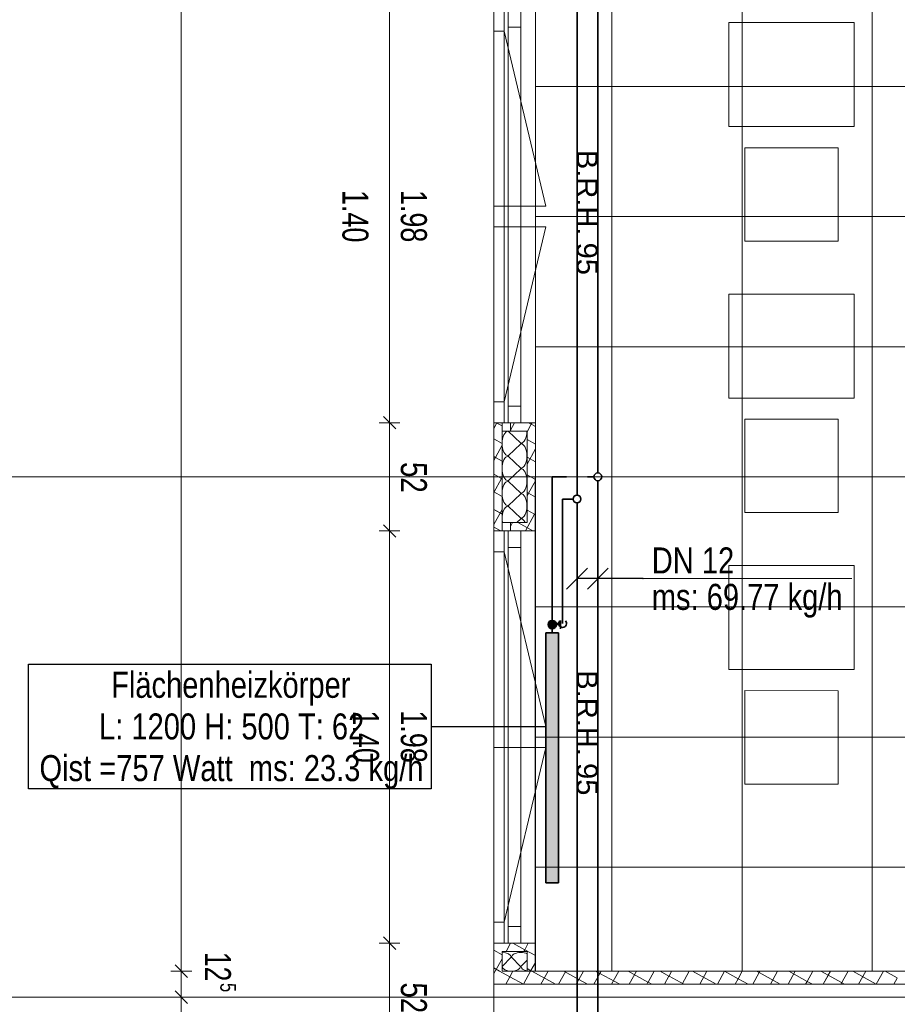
# Model space of a CAD drawing. Extents: x 229 to 926, y 37 to 878.
# Tile 61 of 194: x 336 to 420, y 415 to 509. Entities that reach past the tile are written whole.
import ezdxf
from ezdxf.lldxf.tags import DXFTag

# ---------------------------------------------------------------- set-up
doc = ezdxf.new("R2010")
doc.units = 0
doc.layers.get('0').update_dxf_attribs({"lineweight": 13})
for name, color, linetype, lineweight, true_color, plot in [('A_BI_Aussenwand', 5, 'Continuous', 18, 0x0000ff, False), ('A_BI_Fenster', 1, 'Continuous', 18, 0xff0000, False), ('A_BI_Innenwand', 7, 'Continuous', 18, 0x80ff80, False)]:
    doc.layers.add(name, color=color, linetype=linetype, lineweight=lineweight, true_color=true_color, plot=plot)
for name, color, linetype, lineweight in [('Ausstattung', 7, 'Continuous', 25), ('Axen', 7, 'Continuous', 25), ('Axen-A03ENJ5PI0', 7, 'Continuous', 25), ('Deckenspiegel', 7, 'Continuous', 25), ('Fenster', 7, 'Continuous', 25), ('Fenster-A03ENJ5TI0', 7, 'Continuous', 25), ('Fullfläche', 7, 'Continuous', 25), ('Fullfläche-A03ENJ5QI0', 7, 'Continuous', 25), ('Maßlinien', 7, 'Continuous', 25), ('Maßlinien-A03ENJ5WI0', 7, 'Continuous', 25), ('Wände', 7, 'Continuous', 25), ('Wände-A03ENJ5VI0', 7, 'Continuous', 25), ('X_BI_Text', 7, 'Continuous', 25)]:
    doc.layers.add(name, color=color, linetype=linetype, lineweight=lineweight)
for name, color, linetype, lineweight, true_color in [('H_BI_Heizkoerper', 1, 'Continuous', 35, 0xff0000), ('H_BI_Heizkoerperflaeche', 7, 'Continuous', 35, 0xffcccc), ('H_BI_Ruecklauf', 5, 'fein_strichliert', 35, 0x0000ff), ('H_BI_Vorlauf', 7, 'Continuous', 35, 0xed0e24)]:
    doc.layers.add(name, color=color, linetype=linetype, lineweight=lineweight, true_color=true_color)
doc.styles.get("Standard").update_dxf_attribs({"font": 'arial.ttf'})
tags = doc.linetypes.add('ALL_S25', pattern=[0.001, 0, -0.001]).pattern_tags.tags
tags[6:7] = [DXFTag(74, 4), DXFTag(75, 0), DXFTag(340, '0'), DXFTag(46, 1.0), DXFTag(50, 0.0), DXFTag(44, 0.0), DXFTag(45, 0.0)]
tags[4:5] = [DXFTag(74, 4), DXFTag(75, 0), DXFTag(340, '0'), DXFTag(46, 1.0), DXFTag(50, 0.0), DXFTag(44, 0.0), DXFTag(45, 0.0)]
tags = doc.linetypes.add('ALL_S25-A03ENJ5XI0', pattern=[0.001, 0, -0.001]).pattern_tags.tags
tags[6:7] = [DXFTag(74, 4), DXFTag(75, 0), DXFTag(340, '0'), DXFTag(46, 1.0), DXFTag(50, 0.0), DXFTag(44, 0.0), DXFTag(45, 0.0)]
tags[4:5] = [DXFTag(74, 4), DXFTag(75, 0), DXFTag(340, '0'), DXFTag(46, 1.0), DXFTag(50, 0.0), DXFTag(44, 0.0), DXFTag(45, 0.0)]
tags = doc.linetypes.add('fein_strichliert', pattern=[4, 1, -2, 1]).pattern_tags.tags
tags[8:9] = [DXFTag(74, 4), DXFTag(75, 0), DXFTag(340, '0'), DXFTag(46, 0.0), DXFTag(50, 0.0), DXFTag(44, 0.0), DXFTag(45, 0.0)]
tags[6:7] = [DXFTag(74, 4), DXFTag(75, 0), DXFTag(340, '0'), DXFTag(46, 0.0), DXFTag(50, 0.0), DXFTag(44, 0.0), DXFTag(45, 0.0)]
tags[4:5] = [DXFTag(74, 4), DXFTag(75, 0), DXFTag(340, '0'), DXFTag(46, 0.0), DXFTag(50, 0.0), DXFTag(44, 0.0), DXFTag(45, 0.0)]
tags = doc.linetypes.add('VERDECKT2_S2', pattern=[0.0027, 0.002, -0.0007]).pattern_tags.tags
tags[6:7] = [DXFTag(74, 4), DXFTag(75, 0), DXFTag(340, '0'), DXFTag(46, 1.0), DXFTag(50, 0.0), DXFTag(44, 0.0), DXFTag(45, 0.0)]
tags[4:5] = [DXFTag(74, 4), DXFTag(75, 0), DXFTag(340, '0'), DXFTag(46, 1.0), DXFTag(50, 0.0), DXFTag(44, 0.0), DXFTag(45, 0.0)]
tags = doc.linetypes.add('VERDECKT2_S2-A03ENJ5ZI0', pattern=[0.0027, 0.002, -0.0007]).pattern_tags.tags
tags[6:7] = [DXFTag(74, 4), DXFTag(75, 0), DXFTag(340, '0'), DXFTag(46, 1.0), DXFTag(50, 0.0), DXFTag(44, 0.0), DXFTag(45, 0.0)]
tags[4:5] = [DXFTag(74, 4), DXFTag(75, 0), DXFTag(340, '0'), DXFTag(46, 1.0), DXFTag(50, 0.0), DXFTag(44, 0.0), DXFTag(45, 0.0)]

# ---------------------------------------------------------------- blocks, each defined once
blk = doc.blocks.new('Referenz-A03ENJ5LI0', base_point=(255.728, 65.704))
at = {"layer": 'Ausstattung', "color": 0, "lineweight": -2}
for p, q in [((404.219, 508.979), (404.217, 498.988)), ((416.242, 508.977), (404.219, 508.979)), ((416.24, 498.986), (416.242, 508.977)), ((404.217, 498.988), (416.24, 498.986)), ((405.741, 496.956), (405.74, 487.981)), ((414.716, 496.954), (405.741, 496.956)), ((414.715, 487.98), (414.716, 496.954)), ((405.74, 487.981), (414.715, 487.98)), ((404.215, 482.901), (404.214, 472.91)), ((416.238, 482.899), (404.215, 482.901)), ((416.237, 472.908), (416.238, 482.899)), ((404.214, 472.91), (416.237, 472.908)), ((405.738, 470.878), (405.737, 461.903)), ((414.713, 470.876), (405.738, 470.878)), ((414.712, 461.902), (414.713, 470.876)), ((405.737, 461.903), (414.712, 461.902)), ((404.212, 456.823), (404.211, 446.832)), ((416.235, 456.821), (404.212, 456.823)), ((416.234, 446.83), (416.235, 456.821)), ((404.211, 446.832), (416.234, 446.83)), ((405.735, 444.8), (405.734, 435.825)), ((414.71, 444.798), (405.735, 444.8)), ((414.709, 435.824), (414.71, 444.798)), ((405.734, 435.825), (414.709, 435.824))]:
    blk.add_line(p, q, dxfattribs=at)
at = {"layer": 'Axen', "color": 0, "linetype": 'ALL_S25', "lineweight": -2, "ltscale": 0.13}
for p, q in [((381.634, 66.032), (381.634, 801.546)), ((735.547, 465.346), (301.683, 465.346)), ((735.547, 415.346), (301.672, 415.346))]:
    blk.add_line(p, q, dxfattribs=at)
at = {"layer": 'Fenster', "color": 0, "lineweight": -2}
for p, q in [((382.634, 510.146), (382.634, 470.546)), ((382.634, 508.146), (381.634, 508.146)), ((382.634, 491.346), (381.634, 491.346)), ((381.634, 489.346), (382.634, 489.346)), ((382.634, 472.546), (381.634, 472.546)), ((385.634, 470.546), (381.634, 470.546)), ((385.634, 470.546), (381.634, 470.546)), ((385.634, 470.546), (381.634, 470.546)), ((385.634, 470.546), (381.634, 470.546)), ((385.634, 460.146), (381.634, 460.146)), ((385.634, 460.146), (381.634, 460.146)), ((385.634, 460.146), (381.634, 460.146)), ((385.634, 460.146), (381.634, 460.146)), ((382.634, 460.146), (382.634, 420.546)), ((382.634, 458.146), (381.634, 458.146)), ((382.634, 441.346), (381.634, 441.346)), ((381.634, 439.346), (382.634, 439.346)), ((382.634, 422.546), (381.634, 422.546)), ((385.634, 420.546), (381.634, 420.546))]:
    blk.add_line(p, q, dxfattribs=at)
at = {"layer": 'Fenster', "color": 0, "linetype": 'VERDECKT2_S2', "lineweight": -2, "ltscale": 0.13}
for p, q in [((382.634, 508.146), (386.634, 491.346)), ((386.634, 491.346), (382.634, 491.346)), ((386.634, 489.346), (382.634, 489.346)), ((382.634, 472.546), (386.634, 489.346)), ((382.634, 458.146), (386.634, 441.346)), ((386.634, 441.346), (382.634, 441.346)), ((386.634, 439.346), (382.634, 439.346)), ((382.634, 422.546), (386.634, 439.346))]:
    blk.add_line(p, q, dxfattribs=at)
at = {"layer": 'Fullfläche', "color": 0, "lineweight": -2}
for p, q in [((381.933, 470.546), (381.634, 470.001)), ((381.884, 470.546), (382.435, 470.243)), ((383.628, 470.546), (383.235, 469.83)), ((385.238, 470.395), (384.835, 469.661)), ((384.966, 470.546), (385.237, 470.397)), ((385.323, 470.546), (385.241, 470.398)), ((385.242, 470.396), (385.634, 470.181)), ((383.035, 469.722), (384.235, 468.57)), ((383.235, 469.805), (383.342, 469.746)), ((381.634, 468.99), (382.435, 468.549)), ((382.435, 468.376), (381.795, 467.209)), ((384.235, 468.522), (383.035, 467.37)), ((384.835, 468.925), (385.634, 468.485)), ((383.035, 467.322), (384.234, 466.17)), ((385.634, 468.031), (384.834, 466.575)), ((381.634, 467.294), (381.79, 467.208)), ((381.791, 467.206), (381.634, 466.919)), ((381.795, 467.207), (382.435, 466.855)), ((384.835, 467.231), (385.634, 466.791)), ((381.634, 465.6), (382.377, 465.191)), ((384.234, 466.122), (383.034, 464.97)), ((384.834, 465.537), (385.634, 465.097)), ((382.377, 465.189), (381.634, 463.834)), ((382.434, 465.29), (382.381, 465.193)), ((382.381, 465.191), (382.434, 465.162)), ((383.034, 464.922), (384.234, 463.77)), ((385.634, 464.947), (384.984, 463.762)), ((381.634, 463.906), (382.434, 463.466)), ((384.234, 463.722), (383.034, 462.57)), ((384.834, 463.841), (384.98, 463.761)), ((384.98, 463.759), (384.834, 463.493)), ((384.984, 463.76), (385.634, 463.403)), ((381.634, 462.212), (382.434, 461.772)), ((382.434, 462.208), (381.634, 460.75)), ((383.034, 462.522), (384.234, 461.37)), ((385.566, 461.743), (384.69, 460.146)), ((384.834, 462.147), (385.566, 461.745)), ((385.634, 461.862), (385.57, 461.746)), ((385.57, 461.744), (385.634, 461.709)), ((383.434, 460.946), (383.234, 460.581)), ((384.234, 461.322), (383.842, 460.946)), ((383.939, 460.946), (385.393, 460.146)), ((381.634, 460.518), (382.311, 460.146)), ((383.261, 420.546), (382.822, 419.746)), ((383.456, 420.546), (384.606, 419.914)), ((384.956, 420.546), (384.61, 419.915)), ((381.634, 419.853), (382.434, 419.413)), ((382.451, 418.296), (383.316, 419.196)), ((383.352, 419.196), (384.215, 418.296)), ((384.606, 419.912), (384.515, 419.746)), ((384.61, 419.913), (385.634, 419.35)), ((381.634, 418.159), (382.203, 417.846)), ((382.434, 419.041), (381.778, 417.846)), ((384.251, 418.296), (384.834, 418.902)), ((385.633, 418.696), (385.196, 417.898)), ((381.778, 417.846), (381.634, 417.583)), ((382.203, 417.846), (383.175, 417.311)), ((383.176, 417.309), (382.785, 416.596)), ((383.472, 417.846), (383.179, 417.312)), ((383.18, 417.31), (384.478, 416.596)), ((385.165, 417.846), (384.479, 416.596)), ((384.833, 418.094), (385.192, 417.897)), ((385.192, 417.895), (385.165, 417.846)), ((385.196, 417.896), (385.288, 417.846)), ((385.288, 417.846), (387.561, 416.595)), ((386.86, 417.845), (386.174, 416.596)), ((388.554, 417.845), (387.869, 416.595)), ((388.371, 417.845), (389.811, 417.053)), ((390.249, 417.845), (389.815, 417.054)), ((391.828, 417.637), (391.256, 416.595)), ((391.454, 417.845), (391.828, 417.639)), ((391.944, 417.845), (391.832, 417.64)), ((391.832, 417.638), (393.729, 416.595)), ((393.637, 417.845), (392.951, 416.595)), ((394.54, 417.844), (396.447, 416.795)), ((395.331, 417.844), (394.645, 416.595)), ((397.026, 417.844), (396.451, 416.796)), ((397.623, 417.844), (398.463, 417.382)), ((398.464, 417.38), (398.033, 416.594)), ((398.721, 417.844), (398.467, 417.383)), ((398.468, 417.381), (399.898, 416.594)), ((400.413, 417.844), (399.728, 416.594)), ((400.709, 417.844), (402.981, 416.594)), ((402.108, 417.844), (401.422, 416.594)), ((403.803, 417.843), (403.117, 416.594)), ((403.791, 417.843), (405.099, 417.124)), ((405.497, 417.843), (405.103, 417.125)), ((407.116, 417.708), (406.504, 416.593)), ((406.874, 417.843), (407.116, 417.71)), ((407.192, 417.843), (407.12, 417.711)), ((407.12, 417.709), (409.149, 416.593)), ((408.885, 417.843), (408.199, 416.593)), ((410.58, 417.843), (409.894, 416.593)), ((409.96, 417.843), (411.735, 416.866)), ((412.274, 417.842), (411.739, 416.867)), ((413.043, 417.842), (413.751, 417.452)), ((413.752, 417.45), (413.281, 416.592)), ((413.969, 417.842), (413.756, 417.454)), ((413.756, 417.451), (415.318, 416.592)), ((415.662, 417.842), (414.976, 416.592)), ((416.129, 417.842), (418.371, 416.608)), ((417.356, 417.842), (416.67, 416.592)), ((419.051, 417.842), (418.375, 416.609)), ((419.211, 417.842), (420.387, 417.195)), ((420.388, 417.193), (420.058, 416.591)), ((389.812, 417.051), (389.561, 416.595)), ((389.816, 417.052), (390.647, 416.595)), ((396.447, 416.793), (396.338, 416.594)), ((396.451, 416.794), (396.815, 416.594)), ((405.1, 417.122), (404.81, 416.593)), ((405.104, 417.123), (406.067, 416.593)), ((411.736, 416.864), (411.587, 416.593)), ((411.74, 416.865), (412.235, 416.592)), ((418.371, 416.606), (418.363, 416.592)), ((418.375, 416.607), (418.404, 416.592))]:
    blk.add_line(p, q, dxfattribs=at)
for centre, major_axis, start_param, end_param in [((383.035, 468.546), (0, -1.176), 3.141593, 6.283185), ((384.235, 469.746), (0, -1.176), 0, 1.570791), ((384.235, 467.346), (0, -1.176), 1.570796, 3.141593), ((383.034, 466.146), (0, -1.176), 3.141593, 6.283185), ((384.235, 467.346), (0, -1.176), 0, 1.570796), ((384.234, 464.946), (0, -1.176), 1.570796, 3.141593), ((383.034, 463.746), (0, -1.176), 3.141593, 6.283185), ((384.234, 464.946), (0, -1.176), 0, 1.570796), ((384.234, 462.546), (0, -1.176), 1.570796, 3.141593), ((383.034, 461.346), (0, -1.176), 3.141593, 5.059419), ((384.234, 462.546), (0, -1.176), 0, 1.570796), ((384.234, 460.146), (0, -1.176), 2.318991, 3.141593), ((382.434, 419.196), (0.882, 0), 0, 1.570796), ((384.234, 419.196), (0.882, 0), 1.570796, 3.141593), ((384.234, 419.196), (0.882, 0), 0.822665, 1.570796), ((383.333, 418.296), (0.882, 0), 3.141593, 6.283185), ((385.133, 418.296), (0.882, 0), 3.141593, 4.365315)]:
    blk.add_ellipse(centre, major_axis=major_axis, ratio=0.5, start_param=start_param, end_param=end_param, dxfattribs=at)
at = {"layer": 'Maßlinien', "color": 0, "lineweight": -2}
for p, q in [((351.634, 417.846), (351.634, 662.846)), ((371.634, 470.546), (371.634, 510.146)), ((372.234, 469.946), (371.034, 471.146)), ((371.634, 470.546), (370.634, 470.546)), ((371.634, 470.546), (372.634, 470.546)), ((371.634, 460.146), (371.634, 470.546)), ((372.234, 459.546), (371.034, 460.746)), ((371.634, 460.146), (370.634, 460.146)), ((371.634, 460.146), (372.634, 460.146)), ((371.634, 420.546), (371.634, 460.146)), ((372.234, 419.946), (371.034, 421.146)), ((371.634, 420.546), (370.634, 420.546)), ((371.634, 420.546), (372.634, 420.546)), ((371.634, 410.146), (371.634, 420.546)), ((352.234, 417.246), (351.034, 418.446)), ((351.634, 417.846), (350.634, 417.846)), ((351.634, 417.846), (352.634, 417.846)), ((351.634, 415.346), (351.634, 417.846)), ((351.634, 415.346), (350.634, 415.346)), ((352.234, 414.746), (351.034, 415.946)), ((351.634, 415.346), (352.634, 415.346)), ((351.634, 412.846), (351.634, 415.346))]:
    blk.add_line(p, q, dxfattribs=at)
at = {"layer": 'Wände', "color": 0, "lineweight": -2}
for p, q in [((385.634, 662.846), (385.634, 417.846)), ((381.634, 615.346), (381.634, 365.346)), ((382.435, 470.546), (382.434, 460.146)), ((383.235, 470.546), (383.235, 469.746)), ((384.835, 469.746), (382.435, 469.746)), ((384.834, 460.946), (384.835, 469.746)), ((382.434, 460.946), (384.634, 460.946)), ((383.234, 460.946), (383.234, 460.146)), ((384.634, 460.946), (384.834, 460.946)), ((382.433, 417.846), (382.434, 419.746)), ((382.434, 419.746), (384.834, 419.746)), ((384.834, 419.746), (384.833, 417.846)), ((500.334, 417.846), (382.433, 417.846)), ((501.583, 416.582), (381.633, 416.596)), ((381.634, 415.346), (502.834, 415.346))]:
    blk.add_line(p, q, dxfattribs=at)
at = {"layer": 'Maßlinien', "color": 0, "lineweight": -2, "attachment_point": 1, "rotation": 270.00001}
for s, insert, char_height in [('{\\fArial;B.R.H.}', (391.607, 496.757), 2), ('{\\W0.74;\\fArial;1.40}', (369.602, 492.896), 2.5), ('{\\W0.74;\\fArial;1.98}', (375.216, 492.901), 2.5), ('{\\fArial;95}', (391.607, 487.845), 2), ('{\\W0.76;\\fArial;52}', (375.216, 466.769), 2.5), ('{\\fArial;B.R.H.}', (391.607, 446.757), 2), ('{\\W0.74;\\fArial;1.40}', (370.621, 442.896), 2.5), ('{\\W0.74;\\fArial;1.98}', (375.216, 442.901), 2.5), ('{\\fArial;95}', (391.607, 437.845), 2), ('{\\W0.73;\\fArial;12}', (356.396, 419.705), 2.5), ('{\\W0.76;\\fArial;5}', (356.878, 416.717), 1.5), ('{\\W0.76;\\fArial;52}', (375.216, 416.769), 2.5)]:
    blk.add_mtext(s, dxfattribs=dict(at, insert=insert, char_height=char_height))
blk = doc.blocks.new('Referenz-A03ENJ62I0', base_point=(255.728, 65.706))
at = {"layer": 'Axen-A03ENJ5PI0', "color": 0, "linetype": 'ALL_S25-A03ENJ5XI0', "lineweight": -2, "ltscale": 0.13}
for p, q in [((381.634, 66.032), (381.634, 801.545)), ((735.547, 465.347), (301.683, 465.347)), ((735.547, 415.347), (301.673, 415.347))]:
    blk.add_line(p, q, dxfattribs=at)
at = {"layer": 'Deckenspiegel', "color": 0, "lineweight": -2}
for p, q in [((385.633, 417.846), (385.634, 662.846)), ((392.984, 662.843), (392.983, 417.836)), ((405.484, 662.844), (405.483, 417.837)), ((417.984, 662.845), (417.983, 417.838)), ((385.633, 502.839), (500.333, 502.847)), ((385.633, 490.339), (500.333, 490.347)), ((385.633, 477.839), (500.333, 477.847)), ((385.633, 465.339), (500.333, 465.347)), ((385.633, 452.839), (500.333, 452.847)), ((385.633, 440.339), (500.333, 440.347)), ((385.633, 427.839), (500.333, 427.847)), ((500.333, 417.833), (385.633, 417.846))]:
    blk.add_line(p, q, dxfattribs=at)
at = {"layer": 'Fenster-A03ENJ5TI0', "color": 0, "lineweight": -2}
for p, q in [((382.634, 510.147), (382.634, 470.547)), ((382.634, 508.147), (381.634, 508.147)), ((382.634, 491.347), (381.634, 491.347)), ((381.634, 489.347), (382.634, 489.347)), ((382.634, 472.547), (381.634, 472.547)), ((385.634, 470.547), (381.634, 470.547)), ((385.634, 460.147), (381.634, 460.147)), ((382.634, 460.147), (382.634, 420.547)), ((382.634, 458.147), (381.634, 458.147)), ((382.634, 441.347), (381.634, 441.347)), ((381.634, 439.347), (382.634, 439.347)), ((382.634, 422.547), (381.634, 422.547)), ((385.634, 420.547), (381.634, 420.547))]:
    blk.add_line(p, q, dxfattribs=at)
at = {"layer": 'Fenster-A03ENJ5TI0', "color": 0, "linetype": 'VERDECKT2_S2-A03ENJ5ZI0', "lineweight": -2, "ltscale": 0.13}
for p, q in [((382.634, 508.147), (386.634, 491.347)), ((386.634, 491.347), (382.634, 491.347)), ((386.634, 489.347), (382.634, 489.347)), ((382.634, 472.547), (386.634, 489.347)), ((382.634, 458.147), (386.634, 441.347)), ((386.634, 441.347), (382.634, 441.347)), ((386.634, 439.347), (382.634, 439.347)), ((382.634, 422.547), (386.634, 439.347))]:
    blk.add_line(p, q, dxfattribs=at)
at = {"layer": 'Fullfläche-A03ENJ5QI0', "color": 0, "lineweight": -2}
for p, q in [((381.933, 470.547), (381.634, 470.001)), ((381.884, 470.547), (382.435, 470.244)), ((383.628, 470.547), (383.235, 469.831)), ((385.238, 470.396), (384.835, 469.661)), ((384.966, 470.547), (385.237, 470.398)), ((385.323, 470.547), (385.241, 470.399)), ((385.242, 470.397), (385.634, 470.181)), ((383.035, 469.722), (384.235, 468.57)), ((383.235, 469.805), (383.342, 469.746)), ((381.634, 468.991), (382.435, 468.55)), ((382.435, 468.376), (381.795, 467.21)), ((384.235, 468.522), (383.035, 467.37)), ((384.835, 468.925), (385.634, 468.486)), ((383.035, 467.322), (384.234, 466.17)), ((385.634, 468.032), (384.834, 466.576)), ((381.634, 467.295), (381.79, 467.209)), ((381.791, 467.207), (381.634, 466.92)), ((381.795, 467.208), (382.435, 466.856)), ((384.834, 467.231), (385.634, 466.792)), ((381.634, 465.601), (382.377, 465.192)), ((384.234, 466.122), (383.034, 464.97)), ((384.834, 465.537), (385.634, 465.098)), ((382.377, 465.19), (381.634, 463.835)), ((382.434, 465.291), (382.381, 465.193)), ((382.381, 465.191), (382.434, 465.162)), ((383.034, 464.922), (384.234, 463.77)), ((385.634, 464.947), (384.984, 463.763)), ((381.634, 463.907), (382.434, 463.467)), ((384.234, 463.722), (383.034, 462.57)), ((384.834, 463.842), (384.98, 463.762)), ((384.98, 463.76), (384.834, 463.494)), ((384.984, 463.761), (385.634, 463.404)), ((381.634, 462.213), (382.434, 461.773)), ((382.434, 462.209), (381.634, 460.75)), ((383.034, 462.522), (384.234, 461.37)), ((385.566, 461.743), (384.69, 460.147)), ((384.834, 462.148), (385.566, 461.745)), ((385.634, 461.863), (385.57, 461.747)), ((385.57, 461.744), (385.634, 461.71)), ((383.434, 460.946), (383.234, 460.581)), ((384.234, 461.322), (383.842, 460.946)), ((383.939, 460.946), (385.393, 460.147)), ((381.634, 460.519), (382.311, 460.147)), ((383.261, 420.547), (382.822, 419.747)), ((383.456, 420.547), (384.606, 419.914)), ((384.956, 420.546), (384.61, 419.915)), ((381.634, 419.854), (382.434, 419.414)), ((382.451, 418.297), (383.316, 419.197)), ((383.352, 419.197), (384.215, 418.296)), ((384.606, 419.912), (384.515, 419.746)), ((384.61, 419.913), (385.634, 419.35)), ((381.634, 418.16), (382.203, 417.847)), ((382.434, 419.042), (381.778, 417.847)), ((384.251, 418.296), (384.833, 418.903)), ((385.633, 418.696), (385.196, 417.899)), ((381.778, 417.847), (381.634, 417.584)), ((382.203, 417.847), (383.175, 417.311)), ((383.176, 417.309), (382.785, 416.597)), ((383.472, 417.846), (383.179, 417.313)), ((383.18, 417.311), (384.478, 416.596)), ((385.165, 417.846), (384.479, 416.596)), ((384.833, 418.095), (385.192, 417.898)), ((385.192, 417.896), (385.165, 417.846)), ((385.196, 417.897), (385.288, 417.846)), ((385.288, 417.846), (387.561, 416.596)), ((386.86, 417.846), (386.174, 416.596)), ((388.554, 417.846), (387.868, 416.596)), ((388.371, 417.846), (389.811, 417.054)), ((390.249, 417.846), (389.815, 417.055)), ((391.828, 417.638), (391.256, 416.596)), ((391.454, 417.846), (391.828, 417.64)), ((391.944, 417.845), (391.832, 417.641)), ((391.832, 417.639), (393.729, 416.595)), ((393.637, 417.845), (392.951, 416.595)), ((394.54, 417.845), (396.447, 416.796)), ((395.331, 417.845), (394.645, 416.595)), ((397.026, 417.845), (396.451, 416.797)), ((397.623, 417.845), (398.463, 417.382)), ((398.464, 417.38), (398.033, 416.595)), ((398.72, 417.845), (398.467, 417.383)), ((398.468, 417.381), (399.898, 416.595)), ((400.413, 417.844), (399.727, 416.595)), ((400.708, 417.844), (402.981, 416.594)), ((402.108, 417.844), (401.422, 416.594)), ((403.803, 417.844), (403.117, 416.594)), ((403.791, 417.844), (405.099, 417.125)), ((405.497, 417.844), (405.103, 417.126)), ((407.116, 417.709), (406.504, 416.594)), ((406.874, 417.844), (407.116, 417.711)), ((407.192, 417.844), (407.12, 417.712)), ((407.12, 417.71), (409.149, 416.594)), ((408.885, 417.843), (408.199, 416.594)), ((410.58, 417.843), (409.894, 416.593)), ((409.96, 417.843), (411.735, 416.867)), ((412.274, 417.843), (411.739, 416.868)), ((413.043, 417.843), (413.751, 417.453)), ((413.752, 417.451), (413.281, 416.593)), ((413.969, 417.843), (413.755, 417.454)), ((413.756, 417.452), (415.318, 416.593)), ((415.662, 417.843), (414.976, 416.593)), ((416.128, 417.843), (418.371, 416.609)), ((417.356, 417.842), (416.67, 416.593)), ((419.051, 417.842), (418.375, 416.61)), ((419.211, 417.842), (420.387, 417.195)), ((420.388, 417.193), (420.058, 416.592)), ((389.812, 417.052), (389.561, 416.596)), ((389.816, 417.053), (390.647, 416.596)), ((396.447, 416.794), (396.338, 416.595)), ((396.451, 416.795), (396.815, 416.595)), ((405.1, 417.123), (404.81, 416.594)), ((405.104, 417.124), (406.067, 416.594)), ((411.735, 416.865), (411.586, 416.593)), ((411.739, 416.866), (412.235, 416.593)), ((418.371, 416.607), (418.363, 416.592)), ((418.375, 416.608), (418.404, 416.592))]:
    blk.add_line(p, q, dxfattribs=at)
for centre, major_axis, start_param, end_param in [((383.035, 468.546), (0, -1.176), 3.141593, 6.283185), ((384.235, 469.746), (0, -1.176), 0, 1.570791), ((384.235, 467.346), (0, -1.176), 1.570796, 3.141593), ((383.034, 466.146), (0, -1.176), 3.141593, 6.283185), ((384.235, 467.346), (0, -1.176), 0, 1.570796), ((384.234, 464.946), (0, -1.176), 1.570796, 3.141593), ((383.034, 463.746), (0, -1.176), 3.141593, 6.283185), ((384.234, 464.946), (0, -1.176), 0, 1.570796), ((384.234, 462.546), (0, -1.176), 1.570796, 3.141593), ((383.034, 461.346), (0, -1.176), 3.141593, 5.059419), ((384.234, 462.546), (0, -1.176), 0, 1.570796), ((384.234, 460.146), (0, -1.176), 2.318991, 3.141593), ((382.434, 419.197), (0.882, 0), 0, 1.570796), ((384.234, 419.196), (0.882, 0), 1.570796, 3.141593), ((384.234, 419.196), (0.882, 0), 0.822665, 1.570796), ((383.333, 418.297), (0.882, 0), 3.141593, 6.283185), ((385.133, 418.296), (0.882, 0), 3.141593, 4.365315)]:
    blk.add_ellipse(centre, major_axis=major_axis, ratio=0.5, start_param=start_param, end_param=end_param, dxfattribs=at)
at = {"layer": 'Maßlinien-A03ENJ5WI0', "color": 0, "lineweight": -2}
for p, q in [((351.634, 417.847), (351.634, 662.846)), ((371.634, 470.547), (371.634, 510.147)), ((372.234, 469.947), (371.034, 471.147)), ((371.634, 470.547), (370.634, 470.547)), ((371.634, 470.547), (372.634, 470.547)), ((371.634, 460.147), (371.634, 470.547)), ((372.234, 459.547), (371.034, 460.747)), ((371.634, 460.147), (370.634, 460.147)), ((371.634, 460.147), (372.634, 460.147)), ((371.634, 420.547), (371.634, 460.147)), ((372.234, 419.947), (371.034, 421.147)), ((371.634, 420.547), (370.634, 420.547)), ((371.634, 420.547), (372.634, 420.547)), ((371.634, 410.147), (371.634, 420.547)), ((352.234, 417.247), (351.034, 418.447)), ((351.634, 417.847), (350.634, 417.847)), ((351.634, 417.847), (352.634, 417.847)), ((351.634, 415.347), (351.634, 417.847)), ((351.634, 415.347), (350.634, 415.347)), ((352.234, 414.747), (351.034, 415.947)), ((351.634, 415.347), (352.634, 415.347)), ((351.634, 412.847), (351.634, 415.347))]:
    blk.add_line(p, q, dxfattribs=at)
at = {"layer": 'Wände-A03ENJ5VI0', "color": 0, "lineweight": -2}
for p, q in [((385.634, 662.846), (385.634, 417.847)), ((381.634, 615.346), (381.634, 365.347)), ((382.435, 470.547), (382.434, 460.147)), ((383.235, 470.547), (383.235, 469.746)), ((384.835, 469.746), (382.435, 469.746)), ((384.834, 460.946), (384.835, 469.746)), ((382.434, 460.947), (384.634, 460.946)), ((383.234, 460.946), (383.234, 460.147)), ((384.634, 460.946), (384.834, 460.946)), ((382.433, 417.847), (382.434, 419.747)), ((382.434, 419.747), (384.834, 419.746)), ((384.834, 419.746), (384.833, 417.846)), ((500.333, 417.847), (382.433, 417.847)), ((501.583, 416.582), (381.633, 416.597)), ((381.634, 415.347), (502.833, 415.347))]:
    blk.add_line(p, q, dxfattribs=at)
at = {"layer": 'Maßlinien-A03ENJ5WI0', "color": 0, "lineweight": -2, "attachment_point": 1, "rotation": 270.00001}
for s, insert, char_height in [('{\\fArial;B.R.H.}', (391.607, 496.758), 2), ('{\\W0.74;\\fArial;1.40}', (369.602, 492.897), 2.49999), ('{\\W0.74;\\fArial;1.98}', (375.216, 492.902), 2.49999), ('{\\fArial;95}', (391.607, 487.846), 2), ('{\\W0.76;\\fArial;52}', (375.216, 466.77), 2.49999), ('{\\fArial;B.R.H.}', (391.607, 446.758), 2), ('{\\W0.74;\\fArial;1.40}', (370.621, 442.897), 2.49999), ('{\\W0.74;\\fArial;1.98}', (375.216, 442.902), 2.49999), ('{\\fArial;95}', (391.607, 437.846), 2), ('{\\W0.73;\\fArial;12}', (356.396, 419.706), 2.49999), ('{\\W0.76;\\fArial;5}', (356.878, 416.718), 1.5), ('{\\W0.76;\\fArial;52}', (375.216, 416.77), 2.49999)]:
    blk.add_mtext(s, dxfattribs=dict(at, insert=insert, char_height=char_height))
blk = doc.blocks.new('Wand-A03ENJ6II0', base_point=(385.63, 412.847))
at = {"color": 0, "linetype": 'ByBlock', "lineweight": -2, "ltscale": 0.18}
for p, q in [((385.63, 417.846), (500.333, 417.846)), ((385.63, 412.847), (500.333, 412.847))]:
    blk.add_line(p, q, dxfattribs=at)
blk = doc.blocks.new('Wand-A03ENJ7QI0', base_point=(381.629, 362.846))
at = {"color": 0, "linetype": 'ByBlock', "lineweight": -2, "ltscale": 0.18}
for p, q in [((381.63, 460.146), (381.631, 470.546)), ((385.63, 460.146), (385.631, 470.546)), ((381.63, 410.146), (381.63, 420.546)), ((385.63, 417.846), (385.63, 420.546))]:
    blk.add_line(p, q, dxfattribs=at)
blk = doc.blocks.new('Fenster-A03ENJ7YI0', base_point=(381.631, 470.546))
at = {"color": 0, "linetype": 'ByBlock', "lineweight": -2, "ltscale": 0.18}
for p, q in [((381.631, 510.146), (381.631, 470.546)), ((381.631, 510.146), (385.631, 510.146)), ((383.031, 510.146), (383.031, 470.546)), ((384.231, 510.146), (384.231, 470.546)), ((385.631, 510.146), (385.631, 470.546)), ((383.031, 508.546), (384.231, 508.546)), ((383.031, 472.146), (384.231, 472.146)), ((381.631, 470.546), (385.631, 470.546))]:
    blk.add_line(p, q, dxfattribs=at)
at = {"color": 0, "linetype": 'fein_strichliert', "lineweight": -2, "ltscale": 0.18}
blk.add_line((383.031, 470.546), (384.231, 470.546), dxfattribs=at)
blk = doc.blocks.new('Fenster-A03ENJ80I0', base_point=(381.63, 420.546))
at = {"color": 0, "linetype": 'ByBlock', "lineweight": -2, "ltscale": 0.18}
for p, q in [((381.63, 460.146), (381.63, 420.546)), ((381.63, 460.146), (385.63, 460.146)), ((383.03, 460.146), (383.03, 420.546)), ((384.23, 460.146), (384.23, 420.546)), ((385.63, 460.146), (385.63, 420.546)), ((383.03, 458.546), (384.23, 458.546)), ((383.03, 422.146), (384.23, 422.146)), ((381.63, 420.546), (385.63, 420.546))]:
    blk.add_line(p, q, dxfattribs=at)
at = {"color": 0, "linetype": 'fein_strichliert', "lineweight": -2, "ltscale": 0.18}
blk.add_line((383.03, 420.546), (384.23, 420.546), dxfattribs=at)
blk = doc.blocks.new('Heizkörper-A03ENJGWI0', base_point=(386.63, 426.346))
at = {"color": 0, "linetype": 'ByBlock', "lineweight": -2, "ltscale": 0.35}
for p, q in [((386.63, 450.346), (387.87, 450.346)), ((386.63, 426.346), (386.63, 450.346)), ((387.87, 450.346), (387.87, 426.346)), ((387.87, 426.346), (386.63, 426.346))]:
    blk.add_line(p, q, dxfattribs=at)
at = {"layer": 'H_BI_Heizkoerperflaeche', "linetype": 'ByBlock', "lineweight": -2, "ltscale": 0.35}
blk.add_solid([(386.63, 450.346), (387.87, 450.346), (386.63, 426.346), (387.87, 426.346)], dxfattribs=at)
at = {"layer": 'H_BI_Ruecklauf', "linetype": 'fein_strichliert', "lineweight": -2, "ltscale": 0.35}
blk.add_line((387.25, 450.346), (387.25, 451.246), dxfattribs=at)
blk.add_circle((387.25, 451.246), 0.1, dxfattribs=at)
at = {"layer": 'H_BI_Vorlauf', "linetype": 'ByBlock', "lineweight": -2, "ltscale": 0.35}
for p, q in [((387.25, 450.346), (387.25, 451.946)), ((388.05, 451.546), (388.05, 450.746)), ((387.65, 451.146), (388.05, 451.146))]:
    blk.add_line(p, q, dxfattribs=at)
for radius in [0.4, 0.3, 0.2, 0.1]:
    blk.add_circle((387.25, 451.146), radius, dxfattribs=at)
blk = doc.blocks.new('Bauteilbeschriftung-A03ENJGYI0', base_point=(336.969, 435.361))
at = {"color": 0, "lineweight": -2}
for p, q in [((336.969, 447.361), (375.613, 447.361)), ((336.969, 435.361), (336.969, 447.361)), ((375.613, 447.361), (375.613, 435.361)), ((375.613, 435.361), (336.969, 435.361))]:
    blk.add_line(p, q, dxfattribs=at)
at = {"color": 0, "linetype": 'ByBlock', "lineweight": -2, "ltscale": 0.25}
blk.add_line((375.613, 441.361), (386.63, 441.361), dxfattribs=at)
at = {"color": 0, "linetype": 'ByBlock', "lineweight": -2, "ltscale": 0.25, "char_height": 2.5, "attachment_point": 1}
for s, insert in [('{\\W0.8;\\fArial;Flächenheizkörper}', (344.893, 446.611)), ('{\\W0.8;\\fArial;L: 1200 H: 500 T: 62}', (343.734, 442.611)), ('{\\W0.8;\\fArial;Qist =757 Watt  ms: 23.3 kg/h}', (338.012, 438.611))]:
    blk.add_mtext(s, dxfattribs=dict(at, insert=insert))
blk = doc.blocks.new('Mapress Edelstahl Rohr 14401-A03ENJHOI0', base_point=(387.25, 451.946))
at = {"color": 0, "linetype": 'ByBlock', "lineweight": -2, "ltscale": 0.35}
for p, q in [((387.25, 451.946), (387.25, 465.346)), ((387.25, 465.346), (388.633, 465.346)), ((390.633, 465.346), (391.258, 465.346))]:
    blk.add_line(p, q, dxfattribs=at)
blk = doc.blocks.new('Mapress Edelstahl Rohr 14401-A03ENJHQI0', base_point=(391.633, 465.721))
at = {"color": 0, "linetype": 'ByBlock', "lineweight": -2, "ltscale": 0.35}
blk.add_line((391.633, 564.899), (391.633, 465.721), dxfattribs=at)
blk = doc.blocks.new('Mapress Edelstahl Rohr 14401-A03ENJHSI0', base_point=(391.633, 365.721))
at = {"color": 0, "linetype": 'ByBlock', "lineweight": -2, "ltscale": 0.35}
blk.add_line((391.633, 464.971), (391.633, 365.721), dxfattribs=at)
blk = doc.blocks.new('T-Stück-A03ENJHUI0', base_point=(391.258, 464.971))
at = {"color": 0, "lineweight": -2}
blk.add_circle((391.633, 465.346), 0.375, dxfattribs=at)
blk = doc.blocks.new('Mapress Edelstahl Rohr 14401-A03ENJHWI0', base_point=(387.25, 450.871))
at = {"color": 0, "linetype": 'ByBlock', "lineweight": -2, "ltscale": 0.35}
for p, q in [((388.25, 451.246), (388.25, 463.209)), ((388.25, 463.209), (389.258, 463.209)), ((387.25, 451.246), (387.875, 451.246))]:
    blk.add_line(p, q, dxfattribs=at)
at = {"color": 0, "linetype": 'Continuous', "lineweight": -2, "ltscale": 0.35}
blk.add_ellipse((388.25, 451.246), major_axis=(-0.265, 0.265), ratio=1, start_param=0, end_param=4.712389, dxfattribs=at)
blk = doc.blocks.new('Mapress Edelstahl Rohr 14401-A03ENJHYI0', base_point=(389.633, 463.584))
at = {"color": 0, "linetype": 'ByBlock', "lineweight": -2, "ltscale": 0.35}
blk.add_line((389.633, 563.775), (389.633, 463.584), dxfattribs=at)
blk = doc.blocks.new('Mapress Edelstahl Rohr 14401-A03ENJI2I0', base_point=(389.633, 367.655))
at = {"color": 0, "linetype": 'ByBlock', "lineweight": -2, "ltscale": 0.35}
blk.add_line((389.633, 462.834), (389.633, 367.655), dxfattribs=at)
blk = doc.blocks.new('Bauteilbeschriftung-A03ENJI4I0', base_point=(388.633, 452.561))
at = {"color": 0, "linetype": 'ByBlock', "lineweight": -2, "ltscale": 0.25}
for p, q in [((390.633, 456.561), (388.633, 454.561)), ((392.633, 456.561), (390.633, 454.561)), ((395.977, 455.561), (389.633, 455.561))]:
    blk.add_line(p, q, dxfattribs=at)
at = {"color": 0, "lineweight": 18}
blk.add_line((395.977, 455.561), (416.01, 455.561), dxfattribs=at)
at = {"color": 0, "lineweight": -2}
blk.add_circle((395.977, 455.561), 0.01, dxfattribs=at)
at = {"color": 0, "linetype": 'ByBlock', "lineweight": -2, "ltscale": 0.25, "char_height": 2.5, "attachment_point": 1}
for s, insert in [('{\\W0.8;\\fArial;DN 12}', (396.811, 458.561)), ('{\\W0.8;\\fArial;ms: 69.77 kg/h}', (396.811, 455.061))]:
    blk.add_mtext(s, dxfattribs=dict(at, insert=insert))
blk = doc.blocks.new('T-Stück-A03ENJI6I0', base_point=(389.258, 462.834))
at = {"color": 0, "linetype": 'Continuous', "lineweight": -2, "ltscale": 0.35}
blk.add_circle((389.633, 463.209), 0.375, dxfattribs=at)

msp = doc.modelspace()

# ---------------------------------------------------------------- block references
at = {"color": 251, "lineweight": 13, "ltscale": 0.13, "true_color": 0x606060}
for name, p in [('Referenz-A03ENJ5LI0', (255.728, 65.704)), ('Referenz-A03ENJ62I0', (255.728, 65.706))]:
    msp.add_blockref(name, p, dxfattribs=at)
at = {"layer": 'A_BI_Aussenwand', "ltscale": 0.18}
msp.add_blockref('Wand-A03ENJ7QI0', (381.629, 362.846), dxfattribs=at)
at = {"layer": 'A_BI_Fenster', "ltscale": 0.18}
for name, p in [('Fenster-A03ENJ7YI0', (381.631, 470.546)), ('Fenster-A03ENJ80I0', (381.63, 420.546))]:
    msp.add_blockref(name, p, dxfattribs=at)
at = {"layer": 'A_BI_Innenwand', "ltscale": 0.18}
msp.add_blockref('Wand-A03ENJ6II0', (385.63, 412.847), dxfattribs=at)
at = {"layer": 'H_BI_Heizkoerper', "ltscale": 0.35}
msp.add_blockref('Heizkörper-A03ENJGWI0', (386.63, 426.346), dxfattribs=at)
at = {"layer": 'H_BI_Ruecklauf', "ltscale": 0.35}
for name, p in [('Mapress Edelstahl Rohr 14401-A03ENJHYI0', (389.633, 463.584)), ('T-Stück-A03ENJI6I0', (389.258, 462.834)), ('Mapress Edelstahl Rohr 14401-A03ENJHWI0', (387.25, 450.871)), ('Mapress Edelstahl Rohr 14401-A03ENJI2I0', (389.633, 367.655))]:
    msp.add_blockref(name, p, dxfattribs=at)
at = {"layer": 'H_BI_Vorlauf', "ltscale": 0.35}
for name, p in [('Mapress Edelstahl Rohr 14401-A03ENJHQI0', (391.633, 465.721)), ('T-Stück-A03ENJHUI0', (391.258, 464.971)), ('Mapress Edelstahl Rohr 14401-A03ENJHOI0', (387.25, 451.946)), ('Mapress Edelstahl Rohr 14401-A03ENJHSI0', (391.633, 365.721))]:
    msp.add_blockref(name, p, dxfattribs=at)
at = {"layer": 'X_BI_Text', "ltscale": 0.25}
for name, p in [('Bauteilbeschriftung-A03ENJI4I0', (388.633, 452.561)), ('Bauteilbeschriftung-A03ENJGYI0', (336.969, 435.361))]:
    msp.add_blockref(name, p, dxfattribs=at)

doc.saveas('drawing.dxf')
